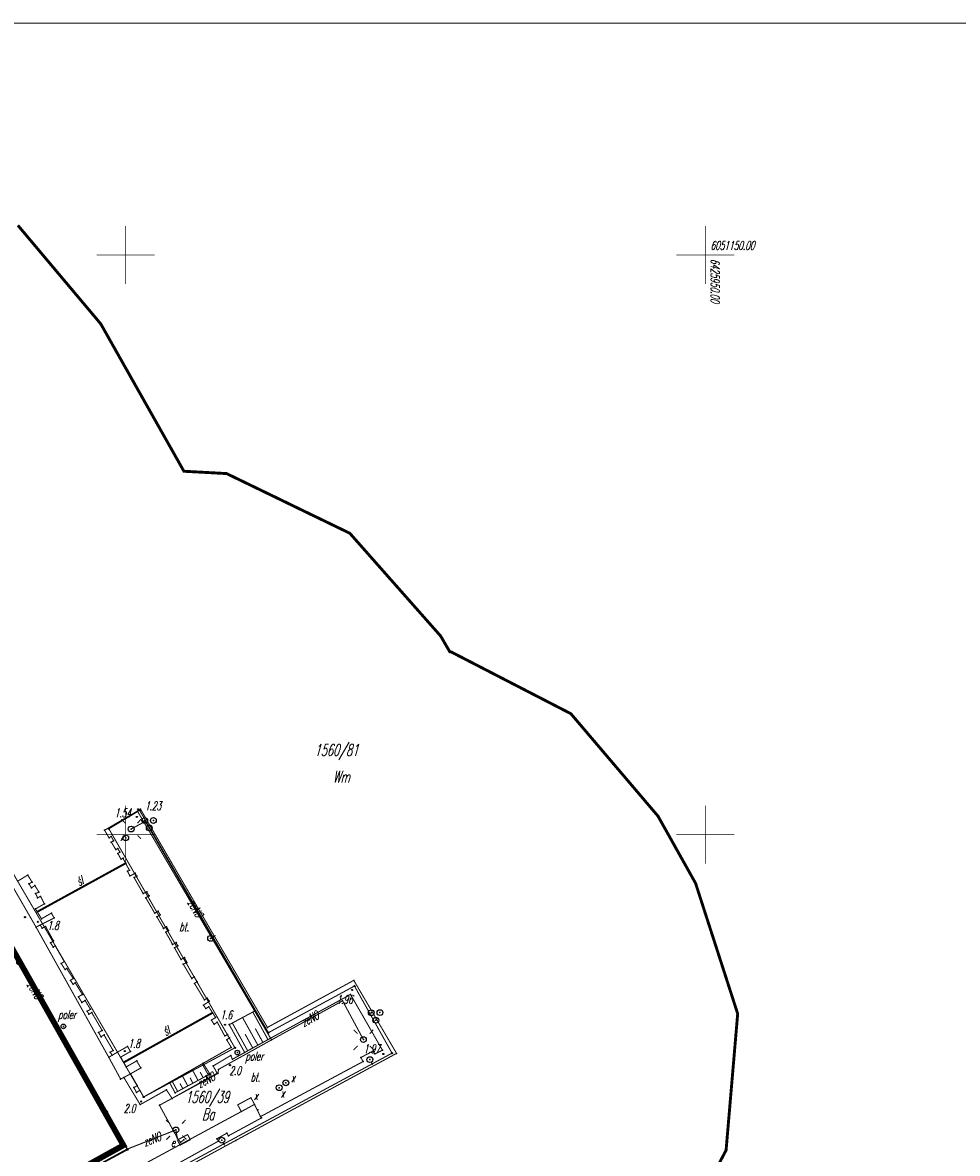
# Model space of a CAD drawing. Extents: x 6425777 to 6426103, y 6050596 to 6051176.
# Tile 71 of 72: x 6425891 to 6425972, y 6051073 to 6051170. Entities that reach past the tile are written whole.
import ezdxf

# ---------------------------------------------------------------- set-up
doc = ezdxf.new("R2010")
doc.units = 0
doc.header["$MEASUREMENT"] = 0
for name, pattern in [('BUR', [3, 2, -1]), ('GAP', [3, 2, -0.5, 0, -0.5]), ('GUZ', [1.5, 1, -0.5]), ('KOR', [4, 3, -1])]:
    doc.linetypes.add(name, pattern=pattern)
doc.layers.get('0').update_dxf_attribs({"linetype": 'CONTINUOUS'})
for name, color, linetype in [('203_punkt_graniczny', 7, 'CONTINUOUS'), ('210_oznaczenie_konturu_uzytku_gruntowego', 96, 'CONTINUOUS'), ('211_numer_dzialki_ewidencyjnej', 7, 'CONTINUOUS'), ('218_kontur_uzytku_gruntowego', 96, 'GUZ'), ('219_dzialka_ewidencyjna', 7, 'CONTINUOUS'), ('360_Fundament_obrys', 7, 'CONTINUOUS'), ('449_Sciana_oporowa_rysunek', 7, 'CONTINUOUS'), ('510_Podpora_jednoslupowa_symb__SEPOW', 7, 'CONTINUOUS'), ('818_Skarpa_umocniona', 7, 'CONTINUOUS'), ('822_Szczyt_skarpy_umocnionej', 7, 'CONTINUOUS'), ('824_Podnoze_skarpy_umocnionej', 7, 'CONTINUOUS'), ('968_Sluza_wrota', 7, 'CONTINUOUS'), ('GEO_KOM_kanal_technologiczny', 7, 'CONTINUOUS'), ('GEO_KOM_latarnia_na_slupie', 7, 'CONTINUOUS'), ('GEO_KOM_obszar_utwardzony', 7, 'KOR'), ('GEO_KOM_ogrodzenie', 7, 'CONTINUOUS'), ('GEO_KOM_opis_nawierzchni', 7, 'CONTINUOUS'), ('GEO_KOM_poler', 7, 'CONTINUOUS'), ('GEO_KOM_siec_e', 1, 'CONTINUOUS'), ('GEO_KOM_szafa_elektroenergetyczna', 1, 'CONTINUOUS'), ('Granica_Natura_2000', 70, 'BUR'), ('latarnia__punkt_', 7, 'CONTINUOUS'), ('odboj_lub_dalba__punkt_', 7, 'CONTINUOUS'), ('poler__punkt_', 7, 'CONTINUOUS'), ('punkt_wysokosciowy_naturalny', 7, 'CONTINUOUS'), ('punkt_wysokosciowy_naturalny_Atr2', 7, 'CONTINUOUS'), ('punkt_wysokosciowy_sztuczny', 7, 'CONTINUOUS'), ('punkt_wysokosciowy_sztuczny_Atr2', 7, 'CONTINUOUS'), ('Ramka', 7, 'CONTINUOUS'), ('siatka', 1, 'CONTINUOUS'), ('wlaz___siec_niezidentyfikowana__powierzchnia_', 7, 'CONTINUOUS'), ('wlaz___siec_niezidentyfikowana__powierzchnia__Atr17', 7, 'CONTINUOUS'), ('wlaz_okragly___siec_niezidentyfikowana__punkt_', 7, 'CONTINUOUS'), ('wlaz_okragly___siec_niezidentyfikowana__punkt__Atr17', 7, 'CONTINUOUS'), ('Zakres', 7, 'GAP')]:
    doc.layers.add(name, color=color, linetype=linetype)
doc.styles.get("Standard").update_dxf_attribs({"font": 'simplex.shx', "width": 0.85})

# ---------------------------------------------------------------- blocks, each defined once
blk = doc.blocks.new('203')
at = {"color": 0, "linetype": 'Continuous'}
blk.add_circle((0, 0), 0.1, dxfattribs=at)
blk = doc.blocks.new('801')
at = {"color": 0, "linetype": 'Continuous'}
blk.add_circle((0, 0), 0.1, dxfattribs=at)

msp = doc.modelspace()

# ---------------------------------------------------------------- linework, layer by layer
for p in [(6425900.97, 6051101.53), (6425901.02, 6051102.04), (6425901.08, 6051102.19), (6425901.21, 6051102.1), (6425901.28, 6051102.21), (6425898.56, 6051100.51), (6425900.478, 6051100.493), (6425901.653, 6051101.236), (6425901.701, 6051101.151), (6425902.043, 6051100.584), (6425902.396, 6051101.231), (6425898.19, 6051100.39), (6425898.57, 6051099.74), (6425898.76, 6051099.85), (6425898.97, 6051099.48), (6425900.01, 6051099.74), (6425898.77, 6051099.36), (6425899.15, 6051098.72), (6425899.32, 6051098.82), (6425899.51, 6051098.49), (6425899.33, 6051098.39), (6425899.61, 6051097.88), (6425899.78, 6051097.97), (6425900.01, 6051097.54), (6425891.56, 6051096.52), (6425900.17, 6051096.85), (6425900.33, 6051096.93), (6425900.84, 6051096.67), (6425891.67, 6051095.76), (6425891.93, 6051095.92), (6425892.18, 6051095.61), (6425900.37, 6051096.44), (6425900.73, 6051096.31), (6425900.96, 6051096.42), (6425891.88, 6051095.42), (6425892.24, 6051094.92), (6425892.41, 6051094.56), (6425892.53, 6051095.05), (6425892.67, 6051094.68), (6425901.52, 6051094.92), (6425901.74, 6051094.57), (6425901.82, 6051095.08), (6425902.02, 6051094.73), (6425892.23, 6051093.6), (6425893, 6051094.04), (6425891.33, 6051092.89), (6425892.38, 6051093.35), (6425892.75, 6051092.75), (6425893.6, 6051093.24), (6425893.84, 6051092.82), (6425902.51, 6051093.23), (6425902.7, 6051092.92), (6425902.81, 6051093.4), (6425902.99, 6051093.09), (6425892.43, 6051092.48), (6425892.64, 6051092.21), (6425892.81, 6051091.94), (6425893.1, 6051092.08), (6425903.28, 6051091.92), (6425903.53, 6051092.06), (6425903.71, 6051091.74), (6425893.53, 6051090.67), (6425893.79, 6051090.84), (6425903.46, 6051091.6), (6425904.35, 6051090.69), (6425907.33, 6051091.06), (6425893.76, 6051090.3), (6425893.93, 6051090.42), (6425904.06, 6051090.53), (6425904.22, 6051090.25), (6425904.51, 6051090.41), (6425894.45, 6051088.89), (6425894.71, 6051089.06), (6425904.78, 6051089.24), (6425904.98, 6051088.83), (6425905.07, 6051089.4), (6425905.29, 6051088.99), (6425894.78, 6051088.37), (6425894.92, 6051088.46), (6425905.92, 6051087.74), (6425895.25, 6051087.44), (6425895.47, 6051087.1), (6425895.49, 6051087.6), (6425895.66, 6051087.22), (6425905.7, 6051087.61), (6425905.94, 6051087.18), (6425906.17, 6051087.32), (6425919.68, 6051087.44), (6425919.74, 6051086.95), (6425895.93, 6051086.02), (6425896.27, 6051086.23), (6425907.04, 6051085.91), (6425919.53, 6051086.61), (6425896.23, 6051085.53), (6425896.51, 6051085.7), (6425896.97, 6051084.94), (6425906.72, 6051085.31), (6425906.8, 6051085.76), (6425906.92, 6051085), (6425907.17, 6051085.16), (6425907.22, 6051085.63), (6425918.713, 6051085.674), (6425896.69, 6051084.77), (6425896.84, 6051084.52), (6425897.08, 6051084.66), (6425907.4, 6051084.01), (6425907.5, 6051084.64), (6425907.76, 6051084.24), (6425907.91, 6051083.83), (6425911.13, 6051084.79), (6425921.189, 6051084.649), (6425921.58, 6051083.993), (6425921.941, 6051084.655), (6425894.635, 6051083.471), (6425897.67, 6051082.94), (6425897.98, 6051083.12), (6425907.63, 6051083.65), (6425908.57, 6051083.61), (6425908.94, 6051083.62), (6425912.23, 6051083.38), (6425912.32, 6051082.93), (6425897.88, 6051082.58), (6425898.14, 6051082.73), (6425908.55, 6051082.64), (6425908.72, 6051082.32), (6425908.79, 6051082.76), (6425908.95, 6051082.47), (6425912.589, 6051082.306), (6425920.512, 6051082.33), (6425898.68, 6051081.25), (6425898.84, 6051080.98), (6425898.92, 6051081.39), (6425899.94, 6051081.34), (6425900.17, 6051081.74), (6425900.42, 6051081.3), (6425909.11, 6051081.66), (6425909.43, 6051081.62), (6425909.638, 6051081.207), (6425910.27, 6051081.22), (6425922.23, 6051081.09), (6425922.98, 6051081.16), (6425923.37, 6051081.14), (6425899.58, 6051080.82), (6425899.84, 6051080.36), (6425900.06, 6051079.98), (6425900.96, 6051080.49), (6425906.69, 6051080.29), (6425909, 6051080.13), (6425921.07, 6051080.6), (6425900.43, 6051079.38), (6425901.31, 6051079.88), (6425907.27, 6051079.36), (6425907.966, 6051079.41), (6425908.015, 6051079.761), (6425900.71, 6051078.19), (6425901.01, 6051078.36), (6425903.79, 6051078.63), (6425913.25, 6051078.18), (6425913.82, 6051078.6), (6425900.94, 6051077.78), (6425901.24, 6051077.95), (6425901.56, 6051077.38), (6425904.27, 6051077.74), (6425901.35, 6051076.99), (6425902.92, 6051076.667), (6425911.403, 6051076.282), (6425899.813, 6051073.214), (6425904.458, 6051073.856), (6425904.734, 6051073.466), (6425905.024, 6051073.682), (6425908.3, 6051073.65), (6425909.5, 6051073.63), (6425900.142, 6051072.877), (6425900.17, 6051072.893), (6425900.17, 6051072.83)]:
    msp.add_point(p)
at = {"color": 7}
for p in [(6425892.28, 6051092.03), (6425919.4, 6051086.22), (6425912.5, 6051082.45), (6425909.07, 6051080.96), (6425921.35, 6051081.35), (6425921.5, 6051081.09), (6425922.15, 6051081.42), (6425898.55, 6051080.8), (6425907.56, 6051080.06), (6425909.21, 6051080.63), (6425920.29, 6051080.78), (6425920.49, 6051080.44), (6425899.85, 6051079.06), (6425907.89, 6051079.42), (6425899.57, 6051078.93), (6425903.52, 6051077.99), (6425904.01, 6051077.26), (6425901.26, 6051076.72), (6425909.98, 6051076.12), (6425911.12, 6051076.74), (6425911.64, 6051075.69), (6425911.71, 6051075.57), (6425904.34, 6051074.54), (6425908.74, 6051074.26), (6425907.88, 6051073.78), (6425908, 6051073.57), (6425908.87, 6051074.03)]:
    msp.add_point(p, dxfattribs=at)
at = {"layer": '203_punkt_graniczny', "color": 7}
for p in [(6425901.21, 6051102.1), (6425898.56, 6051100.51), (6425919.74, 6051086.95), (6425912.32, 6051082.93), (6425909.43, 6051081.62), (6425922.98, 6051081.16), (6425901.56, 6051077.38), (6425900.17, 6051072.83)]:
    msp.add_point(p, dxfattribs=at)
at = {"layer": '218_kontur_uzytku_gruntowego', "linetype": 'GUZ', "const_width": 0.09}
for points in [[(6425901.21, 6051102.1), (6425898.56, 6051100.51)], [(6425912.32, 6051082.93), (6425901.21, 6051102.1)], [(6425898.56, 6051100.51), (6425909.43, 6051081.62)], [(6425901.56, 6051077.38), (6425890.69, 6051095.99)], [(6425900.17, 6051072.83), (6425887.68, 6051094.22)], [(6425919.74, 6051086.95), (6425912.32, 6051082.93)], [(6425922.98, 6051081.16), (6425919.74, 6051086.95)], [(6425897.43, 6051067.37), (6425922.98, 6051081.16)], [(6425909.43, 6051081.62), (6425901.56, 6051077.38)], [(6425895.75, 6051070.45), (6425900.17, 6051072.83)]]:
    msp.add_lwpolyline(points, dxfattribs=at)
at = {"layer": '219_dzialka_ewidencyjna', "linetype": 'Continuous', "const_width": 0.09}
for points in [[(6425901.21, 6051102.1), (6425898.56, 6051100.51)], [(6425912.32, 6051082.93), (6425901.21, 6051102.1)], [(6425909.43, 6051081.62), (6425898.56, 6051100.51)], [(6425901.56, 6051077.38), (6425890.69, 6051095.99)], [(6425900.17, 6051072.83), (6425887.68, 6051094.22)], [(6425919.74, 6051086.95), (6425912.32, 6051082.93)], [(6425922.98, 6051081.16), (6425919.74, 6051086.95)], [(6425922.98, 6051081.16), (6425897.43, 6051067.37)], [(6425909.43, 6051081.62), (6425901.56, 6051077.38)], [(6425900.17, 6051072.83), (6425895.75, 6051070.45)]]:
    msp.add_lwpolyline(points, dxfattribs=at)
at = {"layer": '360_Fundament_obrys', "linetype": 'Continuous', "const_width": 0.09}
for points in [[(6425901.02, 6051102.04), (6425898.19, 6051100.39), (6425898.57, 6051099.74), (6425898.76, 6051099.85), (6425898.97, 6051099.48), (6425898.77, 6051099.36), (6425899.15, 6051098.72), (6425899.32, 6051098.82), (6425899.51, 6051098.49), (6425899.33, 6051098.39), (6425899.61, 6051097.88), (6425899.78, 6051097.97), (6425900.33, 6051096.93), (6425900.17, 6051096.85), (6425900.37, 6051096.44), (6425900.84, 6051096.67), (6425900.96, 6051096.42), (6425900.73, 6051096.31), (6425901.52, 6051094.92), (6425901.82, 6051095.08), (6425902.02, 6051094.73), (6425901.74, 6051094.57), (6425902.51, 6051093.23), (6425902.81, 6051093.4), (6425902.99, 6051093.09), (6425902.7, 6051092.92), (6425903.28, 6051091.92), (6425903.53, 6051092.06), (6425903.71, 6051091.74), (6425903.46, 6051091.6), (6425904.06, 6051090.53), (6425904.35, 6051090.69), (6425904.51, 6051090.41), (6425904.22, 6051090.25), (6425904.78, 6051089.24), (6425905.07, 6051089.4), (6425905.29, 6051088.99), (6425904.98, 6051088.83), (6425905.7, 6051087.61), (6425905.92, 6051087.74), (6425906.17, 6051087.32), (6425905.94, 6051087.18), (6425906.8, 6051085.76), (6425907.04, 6051085.91), (6425907.22, 6051085.63), (6425906.72, 6051085.31), (6425906.92, 6051085), (6425907.17, 6051085.16), (6425907.76, 6051084.24), (6425907.4, 6051084.01), (6425907.63, 6051083.65), (6425907.91, 6051083.83), (6425908.55, 6051082.64), (6425908.79, 6051082.76), (6425908.95, 6051082.47), (6425908.72, 6051082.32), (6425909.11, 6051081.66), (6425901.56, 6051077.38), (6425901.24, 6051077.95), (6425900.94, 6051077.78), (6425900.71, 6051078.19), (6425901.01, 6051078.36), (6425900.43, 6051079.38), (6425901.31, 6051079.88), (6425900.96, 6051080.49), (6425900.06, 6051079.98), (6425899.58, 6051080.82), (6425900.42, 6051081.3), (6425900.17, 6051081.74), (6425898.84, 6051080.98), (6425898.68, 6051081.25), (6425898.92, 6051081.39), (6425898.14, 6051082.73), (6425897.88, 6051082.58), (6425897.67, 6051082.94), (6425897.98, 6051083.12), (6425897.08, 6051084.66), (6425896.84, 6051084.52), (6425896.69, 6051084.77), (6425896.97, 6051084.94), (6425896.51, 6051085.7), (6425896.23, 6051085.53), (6425895.93, 6051086.02), (6425896.27, 6051086.23), (6425895.66, 6051087.22), (6425895.47, 6051087.1), (6425895.25, 6051087.44), (6425895.49, 6051087.6), (6425894.92, 6051088.46), (6425894.78, 6051088.37), (6425894.45, 6051088.89), (6425894.71, 6051089.06), (6425893.93, 6051090.42), (6425893.76, 6051090.3), (6425893.53, 6051090.67), (6425893.79, 6051090.84), (6425893.1, 6051092.08), (6425892.81, 6051091.94), (6425892.64, 6051092.21)], [(6425912.5, 6051082.45), (6425909.21, 6051080.63), (6425909.07, 6051080.96), (6425907.56, 6051080.06), (6425907.89, 6051079.42), (6425904.01, 6051077.26), (6425903.52, 6051077.99), (6425901.26, 6051076.72), (6425899.85, 6051079.06), (6425900.43, 6051079.38)], [(6425899.85, 6051079.06), (6425899.57, 6051078.93), (6425898.55, 6051080.8), (6425898.84, 6051080.98)]]:
    msp.add_lwpolyline(points, dxfattribs=at)
at = {"layer": '449_Sciana_oporowa_rysunek', "linetype": 'Continuous', "const_width": 0.09}
msp.add_lwpolyline([(6425892.75, 6051092.75), (6425892.23, 6051093.6), (6425893, 6051094.04), (6425892.67, 6051094.68), (6425892.41, 6051094.56), (6425892.24, 6051094.92), (6425892.53, 6051095.05), (6425892.18, 6051095.61), (6425891.88, 6051095.42), (6425891.67, 6051095.76), (6425891.93, 6051095.92), (6425891.56, 6051096.52), (6425890.69, 6051095.99), (6425881.6, 6051111.82), (6425881.3, 6051111.65), (6425881.04, 6051111.5), (6425892.28, 6051092.03), (6425893.84, 6051092.82), (6425893.6, 6051093.24)], close=True, dxfattribs=at)
msp.add_lwpolyline([(6425895.48, 6051066), (6425909.5, 6051073.63), (6425923.37, 6051081.14), (6425919.68, 6051087.44), (6425912.23, 6051083.38), (6425901.28, 6051102.21), (6425901.02, 6051102.04), (6425912.5, 6051082.45), (6425919.4, 6051086.22), (6425922.15, 6051081.42), (6425921.5, 6051081.09), (6425921.35, 6051081.35), (6425920.29, 6051080.78), (6425920.49, 6051080.44), (6425911.64, 6051075.69), (6425911.71, 6051075.57), (6425908.87, 6051074.03), (6425908.74, 6051074.26), (6425907.88, 6051073.78), (6425908, 6051073.57), (6425897.31, 6051067.65)], dxfattribs=at)
at = {"layer": '510_Podpora_jednoslupowa_symb__SEPOW', "linetype": 'Continuous'}
msp.add_circle((6425904.34, 6051074.54), 0.25, dxfattribs=at)
at = {"layer": '510_Podpora_jednoslupowa_symb__SEPOW', "color": 7}
msp.add_point((6425904.34, 6051074.54), dxfattribs=at)
at = {"layer": '818_Skarpa_umocniona', "linetype": 'Continuous', "const_width": 0.09}
for points in [[(6425911.41, 6051081.85), (6425910.09, 6051084.23)], [(6425912.28, 6051082.33), (6425910.97, 6051084.71)], [(6425910.53, 6051081.36), (6425909.21, 6051083.76)], [(6425911.84, 6051082.09), (6425911.19, 6051083.28)], [(6425910.97, 6051081.6), (6425910.31, 6051082.8)], [(6425907.13, 6051079.28), (6425906.61, 6051080.24)], [(6425905.37, 6051078.33), (6425904.87, 6051079.25)], [(6425905.81, 6051078.57), (6425905.56, 6051079.04)], [(6425906.25, 6051078.81), (6425905.74, 6051079.75)], [(6425906.69, 6051079.05), (6425906.43, 6051079.52)], [(6425904.49, 6051077.86), (6425904.01, 6051078.75)], [(6425904.93, 6051078.1), (6425904.69, 6051078.55)]]:
    msp.add_lwpolyline(points, dxfattribs=at)
at = {"layer": '822_Szczyt_skarpy_umocnionej', "linetype": 'Continuous', "const_width": 0.09}
for points in [[(6425912.5, 6051082.45), (6425910.27, 6051081.22)], [(6425904.27, 6051077.74), (6425907.27, 6051079.36)]]:
    msp.add_lwpolyline(points, dxfattribs=at)
at = {"layer": '824_Podnoze_skarpy_umocnionej', "linetype": 'Continuous', "const_width": 0.09}
for points in [[(6425910.27, 6051081.22), (6425908.94, 6051083.62), (6425911.13, 6051084.79), (6425912.5, 6051082.45)], [(6425904.27, 6051077.74), (6425903.79, 6051078.63), (6425906.69, 6051080.29), (6425907.27, 6051079.36)]]:
    msp.add_lwpolyline(points, dxfattribs=at)
at = {"layer": '968_Sluza_wrota', "linetype": 'Continuous', "const_width": 0.17}
for points in [[(6425892.38, 6051093.35), (6425900.01, 6051097.54)], [(6425899.84, 6051080.36), (6425907.5, 6051084.64)]]:
    msp.add_lwpolyline(points, dxfattribs=at)
at = {"layer": 'GEO_KOM_kanal_technologiczny', "linetype": 'Continuous', "const_width": 0.09}
msp.add_lwpolyline([(6425897.31, 6051067.65), (6425908, 6051073.57), (6425907.88, 6051073.78), (6425908.74, 6051074.26), (6425908.87, 6051074.03), (6425911.71, 6051075.57), (6425911.64, 6051075.69), (6425911.12, 6051076.74), (6425909.98, 6051076.12), (6425897.25, 6051069.24)], dxfattribs=at)
at = {"layer": 'GEO_KOM_latarnia_na_slupie', "linetype": 'Continuous', "const_width": 0.09}
for points in [[(6425899.628, 6051101.344), (6425899.981, 6051100.988)], [(6425901.029, 6051100.993), (6425901.328, 6051101.344)], [(6425899.979, 6051099.943), (6425899.625, 6051099.592)], [(6425901.028, 6051099.943), (6425901.331, 6051099.641)], [(6425912.5, 6051082.45), (6425919.4, 6051086.22)], [(6425919.662, 6051083.175), (6425920.006, 6051082.834)], [(6425921.361, 6051083.187), (6425921.055, 6051082.824)], [(6425920.013, 6051081.782), (6425919.657, 6051081.426)], [(6425921.055, 6051081.787), (6425921.358, 6051081.484)]]:
    msp.add_lwpolyline(points, dxfattribs=at)
at = {"layer": 'GEO_KOM_latarnia_na_slupie', "linetype": 'Continuous'}
for centre in [(6425900.478, 6051100.493), (6425920.512, 6051082.33)]:
    msp.add_circle(centre, 0.25, dxfattribs=at)
at = {"layer": 'GEO_KOM_obszar_utwardzony', "linetype": 'KOR', "const_width": 0.09}
for points in [[(6425881.04, 6051111.5), (6425892.28, 6051092.03), (6425898.55, 6051080.8), (6425899.57, 6051078.93), (6425899.85, 6051079.06), (6425901.26, 6051076.72), (6425903.52, 6051077.99), (6425904.01, 6051077.26), (6425907.89, 6051079.42), (6425907.56, 6051080.06), (6425909.07, 6051080.96), (6425909.21, 6051080.63), (6425912.5, 6051082.45), (6425919.4, 6051086.22), (6425922.15, 6051081.42), (6425921.5, 6051081.09), (6425921.35, 6051081.35), (6425920.29, 6051080.78), (6425920.49, 6051080.44), (6425911.64, 6051075.69), (6425911.71, 6051075.57), (6425908.87, 6051074.03), (6425908.74, 6051074.26), (6425907.88, 6051073.78), (6425908, 6051073.57), (6425897.31, 6051067.65)], [(6425868.113, 6051055.643), (6425900.142, 6051072.877), (6425883.295, 6051101.808)]]:
    msp.add_lwpolyline(points, dxfattribs=at)
at = {"layer": 'GEO_KOM_ogrodzenie', "linetype": 'Continuous'}
msp.add_lwpolyline([(6425883.295, 6051101.808), (6425886.893, 6051095.629), (6425886.893, 6051095.629, 1), (6425887.069, 6051095.327, 1), (6425886.893, 6051095.629), (6425887.069, 6051095.327), (6425890.667, 6051089.148), (6425890.667, 6051089.148, 1), (6425890.843, 6051088.846, 1), (6425890.667, 6051089.148), (6425890.843, 6051088.846), (6425894.441, 6051082.667), (6425894.441, 6051082.667, 1), (6425894.617, 6051082.364, 1), (6425894.441, 6051082.667), (6425894.617, 6051082.364), (6425898.215, 6051076.186), (6425898.215, 6051076.186, 1), (6425898.391, 6051075.883, 1), (6425898.215, 6051076.186), (6425898.391, 6051075.883), (6425900.142, 6051072.877), (6425900.142, 6051072.877), (6425896.909, 6051071.137)], format="xyb", dxfattribs=at)
at = {"layer": 'GEO_KOM_poler', "linetype": 'Continuous'}
for centre in [(6425894.635, 6051083.471), (6425909.638, 6051081.207)]:
    msp.add_circle(centre, 0.2, dxfattribs=at)
at = {"layer": 'GEO_KOM_siec_e', "linetype": 'Continuous', "const_width": 0.09}
for points in [[(6425905.024, 6051073.682), (6425904.734, 6051073.466), (6425904.458, 6051073.856), (6425904.34, 6051074.54), (6425900.17, 6051072.893), (6425883.325, 6051101.823), (6425882.821, 6051102.713), (6425868.84, 6051127.48), (6425867.179, 6051127.363), (6425859.923, 6051124.008), (6425858.47, 6051123.32)], [(6425912.589, 6051082.306), (6425901.701, 6051101.151), (6425900.478, 6051100.493)], [(6425920.512, 6051082.33), (6425918.713, 6051085.674), (6425912.589, 6051082.306), (6425908.015, 6051079.761), (6425907.966, 6051079.41), (6425902.92, 6051076.667), (6425904.458, 6051073.856), (6425904.734, 6051073.466), (6425905.024, 6051073.682)]]:
    msp.add_lwpolyline(points, dxfattribs=at)
at = {"layer": 'GEO_KOM_szafa_elektroenergetyczna', "linetype": 'Continuous', "const_width": 0.09}
msp.add_lwpolyline([(6425904.466, 6051073.669), (6425905.349, 6051074.139), (6425905.583, 6051073.691), (6425904.7, 6051073.225), (6425904.466, 6051073.669)], dxfattribs=at)
at = {"layer": 'Granica_Natura_2000', "linetype": 'BUR', "const_width": 0.5}
msp.add_lwpolyline([(6425939.527, 6050928.249), (6425947.323, 6050987.893), (6425940.584, 6051032.582), (6425931.387, 6051035.502), (6425915.116, 6051034.25), (6425900.392, 6051032.52), (6425891.739, 6051032.397), (6425888.272, 6051025.724), (6425890.397, 6051019.14), (6425889.502, 6051010.993), (6425870.209, 6051007.657), (6425847.335, 6051006.321), (6425842.754, 6051006.256), (6425828.436, 6051011.135), (6425826.333, 6051016.198), (6425826.297, 6051018.739), (6425822.461, 6051038.025), (6425825.454, 6051042.14), (6425864.969, 6051053.888), (6425899.813, 6051073.214), (6425869.011, 6051127.727), (6425860.401, 6051124.552), (6425847.335, 6051148.688)], dxfattribs=at)
at = {"layer": 'latarnia__punkt_', "linetype": 'Continuous', "const_width": 0.09}
for points in [[(6425903.479, 6051075.38), (6425903.833, 6051075.086)], [(6425904.869, 6051075.083), (6425905.177, 6051075.4)], [(6425903.84, 6051074.03), (6425903.506, 6051073.682)], [(6425904.889, 6051074.063), (6425905.25, 6051073.713)]]:
    msp.add_lwpolyline(points, dxfattribs=at)
at = {"layer": 'latarnia__punkt_', "color": 7}
msp.add_point((6425904.34, 6051074.54), dxfattribs=at)
at = {"layer": 'odboj_lub_dalba__punkt_', "linetype": 'Continuous'}
for centre in [(6425901.653, 6051101.236), (6425902.396, 6051101.231), (6425902.043, 6051100.584), (6425921.189, 6051084.649), (6425921.941, 6051084.655), (6425921.58, 6051083.993)]:
    msp.add_circle(centre, 0.25, dxfattribs=at)
at = {"layer": 'poler__punkt_', "linetype": 'Continuous', "const_width": 0.09}
for points in [[(6425899.793, 6051099.618), (6425899.574, 6051099.496)], [(6425907.546, 6051091.186), (6425907.761, 6051091.309)], [(6425921.186, 6051080.379), (6425921.301, 6051080.159)], [(6425908.421, 6051073.43), (6425908.542, 6051073.21)]]:
    msp.add_lwpolyline(points, dxfattribs=at)
at = {"layer": 'poler__punkt_', "linetype": 'Continuous'}
for centre in [(6425900.01, 6051099.74), (6425907.33, 6051091.06), (6425921.07, 6051080.6), (6425908.3, 6051073.65)]:
    msp.add_circle(centre, 0.25, dxfattribs=at)
at = {"layer": 'poler__punkt_', "color": 7}
for p in [(6425900.01, 6051099.74), (6425907.33, 6051091.06), (6425921.07, 6051080.6), (6425908.3, 6051073.65)]:
    msp.add_point(p, dxfattribs=at)
at = {"layer": 'punkt_wysokosciowy_naturalny', "color": 7}
for p in [(6425891.33, 6051092.89), (6425892.43, 6051092.48), (6425908.57, 6051083.61), (6425899.94, 6051081.34), (6425909, 6051080.13), (6425901.35, 6051076.99)]:
    msp.add_point(p, dxfattribs=at)
at = {"layer": 'punkt_wysokosciowy_sztuczny', "linetype": 'Continuous'}
for centre in [(6425900.97, 6051101.53), (6425901.08, 6051102.19), (6425919.53, 6051086.61), (6425922.23, 6051081.09)]:
    msp.add_circle(centre, 0.045, dxfattribs=at)
at = {"layer": 'Ramka', "linetype": 'Continuous', "const_width": 0.09}
msp.add_lwpolyline([(6425784.003, 6051170), (6426089, 6051170), (6426089, 6050603), (6425784.003, 6050603)], close=True, dxfattribs=at)
at = {"layer": 'siatka', "color": 2, "linetype": 'Continuous', "const_width": 0.07}
for points in [[(6425900, 6051147.5), (6425900, 6051152.5)], [(6425950, 6051147.5), (6425950, 6051152.5)], [(6425897.5, 6051150), (6425902.5, 6051150)], [(6425947.5, 6051150), (6425952.5, 6051150)], [(6425900, 6051097.5), (6425900, 6051102.5)], [(6425950, 6051097.5), (6425950, 6051102.5)], [(6425897.5, 6051100), (6425902.5, 6051100)], [(6425947.5, 6051100), (6425952.5, 6051100)]]:
    msp.add_lwpolyline(points, dxfattribs=at)
at = {"layer": 'wlaz___siec_niezidentyfikowana__powierzchnia_', "linetype": 'Continuous', "const_width": 0.09}
msp.add_lwpolyline([(6425911.12, 6051076.74), (6425910.81, 6051077.32), (6425909.67, 6051076.7), (6425909.98, 6051076.12)], close=True, dxfattribs=at)
at = {"layer": 'wlaz_okragly___siec_niezidentyfikowana__punkt_', "linetype": 'Continuous'}
for centre in [(6425913.25, 6051078.18), (6425913.82, 6051078.6)]:
    msp.add_circle(centre, 0.25, dxfattribs=at)
at = {"layer": 'Zakres', "linetype": 'GAP', "const_width": 0.25}
msp.add_lwpolyline([(6425951.2, 6051071.67), (6425951.79, 6051072.79), (6425952.79, 6051084.56), (6425949.16, 6051095.81), (6425945.92, 6051101.6), (6425938.4, 6051110.44), (6425928.09, 6051115.76), (6425927.96, 6051115.78), (6425927.17, 6051117.14), (6425919.34, 6051126), (6425908.71, 6051131.15), (6425905.03, 6051131.35), (6425897.86, 6051144.06), (6425890.71, 6051152.56)], dxfattribs=at)

# ---------------------------------------------------------------- block references
at = {"layer": '203_punkt_graniczny', "color": 7, "linetype": 'Continuous', "xscale": 0.5, "yscale": 0.5, "zscale": 0.5}
for p in [(6425901.21, 6051102.1), (6425898.56, 6051100.51), (6425919.74, 6051086.95), (6425912.32, 6051082.93), (6425909.43, 6051081.62), (6425922.98, 6051081.16), (6425901.56, 6051077.38), (6425900.17, 6051072.83)]:
    msp.add_blockref('203', p, dxfattribs=at)
at = {"layer": 'punkt_wysokosciowy_naturalny', "color": 7, "linetype": 'Continuous', "xscale": 0.5, "yscale": 0.5, "zscale": 0.5}
for p in [(6425891.33, 6051092.89), (6425892.43, 6051092.48), (6425908.57, 6051083.61), (6425899.94, 6051081.34), (6425909, 6051080.13), (6425901.35, 6051076.99)]:
    msp.add_blockref('801', p, dxfattribs=at)

# ---------------------------------------------------------------- texts
at = {"layer": '210_oznaczenie_konturu_uzytku_gruntowego', "oblique": 15, "width": 0.62}
for s, p in [('Wm', (6425917.9, 6051104.5)), ('Ba', (6425906.599, 6051075.392))]:
    msp.add_text(s, height=1, dxfattribs=at).set_placement(p)
at = {"layer": '211_numer_dzialki_ewidencyjnej', "oblique": 15, "width": 0.62}
for s, p in [('1560/81', (6425916.3, 6051106.8)), ('1560/39', (6425905.15, 6051076.88))]:
    msp.add_text(s, height=1, dxfattribs=at).set_placement(p)
at = {"layer": '968_Sluza_wrota', "oblique": 15, "width": 0.62}
for rotation, p in [(28.9, (6425896.007, 6051095.55)), (28.4, (6425903.463, 6051082.623))]:
    msp.add_text('śl', height=0.75, rotation=rotation, dxfattribs=at).set_placement(p)
at = {"layer": 'GEO_KOM_obszar_utwardzony', "oblique": 15, "width": 0.62}
msp.add_text('bt.', height=0.75, dxfattribs=at).set_placement((6425910.777, 6051078.715))
at = {"layer": 'GEO_KOM_opis_nawierzchni', "oblique": 15, "width": 0.62}
msp.add_text('bt.', height=0.75, dxfattribs=at).set_placement((6425904.638, 6051091.685))
at = {"layer": 'GEO_KOM_poler', "oblique": 15, "width": 0.62}
for p in [(6425894.179, 6051084.106), (6425910.335, 6051080.519)]:
    msp.add_text('poler', height=0.75, dxfattribs=at).set_placement(p)
at = {"layer": 'GEO_KOM_siec_e', "oblique": 15, "width": 0.62}
for rotation, p in [(300, (6425905.307, 6051094.157)), (300.2, (6425891.466, 6051087.088)), (28.9, (6425915.385, 6051083.411)), (28.8, (6425906.419, 6051078.129)), (21.6, (6425901.679, 6051073.092))]:
    msp.add_text('zeNO', height=0.75, rotation=rotation, dxfattribs=at).set_placement(p)
at = {"layer": 'GEO_KOM_szafa_elektroenergetyczna', "oblique": 15, "width": 0.62}
msp.add_text('e', height=0.75, dxfattribs=at).set_placement((6425903.907, 6051073.07))
at = {"layer": 'punkt_wysokosciowy_naturalny_Atr2', "oblique": 15, "width": 0.62}
for s, p in [('1.8', (6425893.24, 6051091.805)), ('1.6', (6425908.18, 6051084.08)), ('1.8', (6425900.238, 6051081.612)), ('2.0', (6425908.946, 6051079.269)), ('2.0', (6425899.842, 6051076.018))]:
    msp.add_text(s, height=0.75, dxfattribs=at).set_placement(p)
at = {"layer": 'punkt_wysokosciowy_sztuczny_Atr2', "oblique": 15, "width": 0.62}
for s, p in [('1.23', (6425901.67, 6051102.12)), ('1.54', (6425899.068, 6051101.503)), ('1.96', (6425918.19, 6051085.41)), ('1.97', (6425920.539, 6051081.168))]:
    msp.add_text(s, height=0.75, dxfattribs=at).set_placement(p)
at = {"layer": 'Ramka', "oblique": 15, "width": 0.62}
msp.add_text('6051150.00', height=0.75, dxfattribs=at).set_placement((6425950.45, 6051150.45))
msp.add_text('6425950.00', height=0.75, rotation=270, dxfattribs=at).set_placement((6425950.48, 6051149.67))
at = {"layer": 'wlaz___siec_niezidentyfikowana__powierzchnia__Atr17', "oblique": 15, "width": 0.62}
msp.add_text('x', height=0.75, dxfattribs=at).set_placement((6425911.066, 6051077.135))
at = {"layer": 'wlaz_okragly___siec_niezidentyfikowana__punkt__Atr17', "oblique": 15, "width": 0.62}
for p in [(6425914.271, 6051078.662), (6425913.375, 6051077.339)]:
    msp.add_text('x', height=0.75, dxfattribs=at).set_placement(p)

doc.saveas('drawing.dxf')
